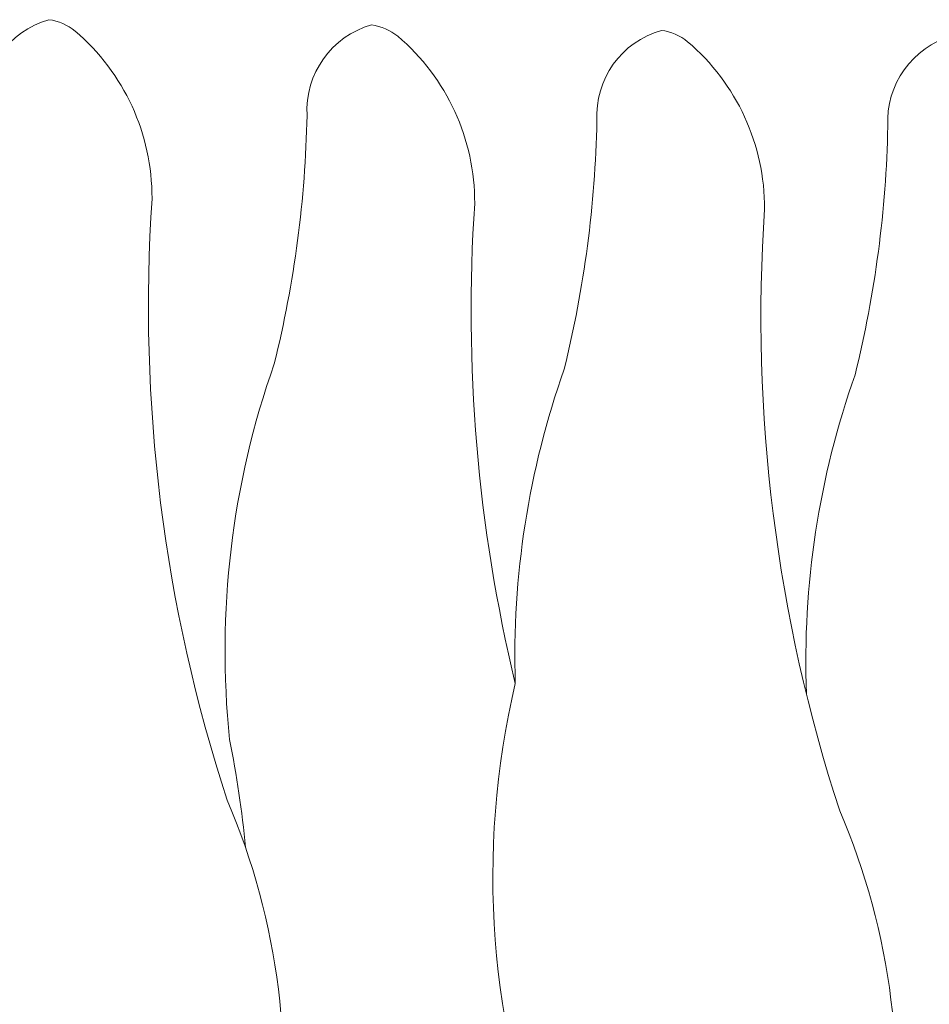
# Model space of a CAD drawing. Header units: metres. Extents: x 779 to 7046, y -512 to 9570.
# Tile 175 of 256: x 2485.43 to 2490.38, y -213.87 to -208.51. Entities that reach past the tile are written whole.
import ezdxf

# ---------------------------------------------------------------- set-up
doc = ezdxf.new("R2010")
doc.units = ezdxf.units.M
doc.linetypes.add('CIĄGłA', pattern=[0])
doc.layers.add('PDF _Geometria', color=7, linetype='Continuous')
doc.layers.add('ZP_Zieleń', color=252, linetype='Continuous', lineweight=5)

# ---------------------------------------------------------------- blocks, each defined once
blk = doc.blocks.new('B-B')
at = {"layer": 'ZP_Zieleń', "linetype": 'CIĄGłA'}
for points in [[(26.924, -81.5678, 0.004607), (27.0185, -81.5306, -0.111333), (29.0737, -81.3953, 0.05564), (30.4356, -81.3229, -0.350731), (30.9844, -81.5781, -0.133833), (30.9499, -81.7299, -0.220952), (30.1305, -82.3087, 0.0963), (26.985, -83.3113, -0.14155), (24.9744, -83.9512, 0.057707), (23.2847, -84.1939, -0.296754), (21.2553, -83.7289, -0.147159), (21.1892, -83.6009), (21.1367, -83.3188, -0.306794), (21.2488, -83.0618), (21.9201, -82.6369)], [(26.7505, -83.4561, 0.026974), (27.3125, -83.2635, -0.111333), (29.3677, -83.1282, 0.05564), (30.7296, -83.0558, -0.350731), (31.2784, -83.311, -0.133833), (31.2439, -83.4628, -0.220952), (30.4245, -84.0416, 0.076194), (27.8974, -84.7373, 0.155096), (25.2244, -85.4479, -0.130019), (22.4032, -85.9719, -0.170283), (21.5492, -85.4617, -0.147159), (21.4832, -85.3337), (21.4306, -85.0517, -0.306794), (21.5427, -84.7946), (22.3414, -84.2892)], [(27.8974, -84.7373, -0.093226), (29.6276, -84.6855, 0.05564), (30.9895, -84.6131, -0.350731), (31.5383, -84.8683, -0.133833), (31.5038, -85.0201, -0.220952), (30.6844, -85.5989, 0.0963), (27.5389, -86.6014, -0.14155), (25.5283, -87.2414, 0.057707), (23.8386, -87.4841, -0.296754), (21.8092, -87.019, -0.147159), (21.7431, -86.891), (21.6906, -86.609, -0.306794), (21.8027, -86.352), (22.4032, -85.9719)], [(28.1311, -86.3063, -0.094724), (29.8885, -86.2485, 0.05564), (31.2504, -86.1761, -0.350731), (31.7992, -86.4313, -0.133833), (31.7647, -86.5831, -0.220952), (30.9453, -87.1619, 0.0963), (27.7998, -88.1645, -0.14155), (25.7892, -88.8044, 0.057707), (24.0995, -89.0471, -0.296754), (22.0701, -88.5821, -0.147159), (22.004, -88.4541), (21.9515, -88.172, -0.306794), (22.0636, -87.915), (22.67, -87.5312)]]:
    blk.add_lwpolyline(points, format="xyb", dxfattribs=at)

msp = doc.modelspace()

# ---------------------------------------------------------------- block references
at = {"layer": 'PDF _Geometria', "linetype": 'CIĄGłA', "rotation": 79.44877770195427}
msp.add_blockref('B-B', (2399.7141, -224.034, 10.04), dxfattribs=at)

doc.saveas('drawing.dxf')
